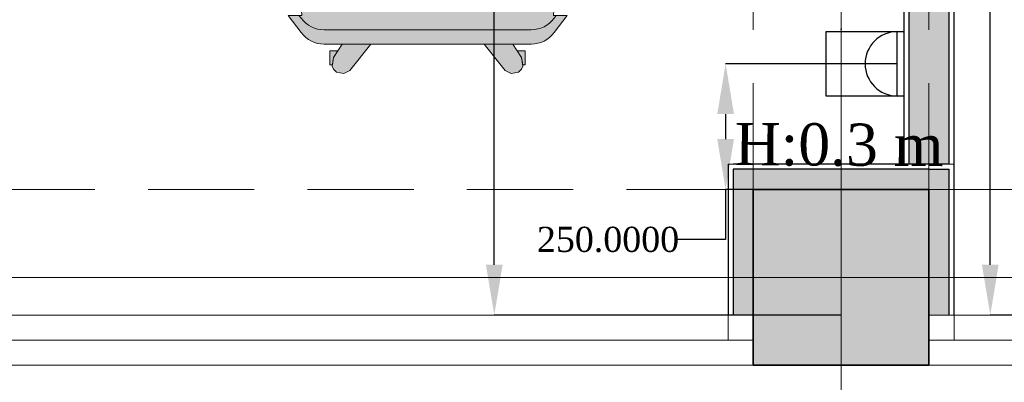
# Model space of a CAD drawing. Header units: inches. Extents: x -78787 to 29484, y -9517 to 23232.
# Tile 152 of 256: x 6695 to 8656, y -6565 to -5844. Entities that reach past the tile are written whole.
import ezdxf
from ezdxf.enums import TextEntityAlignment as Align

# ---------------------------------------------------------------- set-up
doc = ezdxf.new("R2010")
doc.units = ezdxf.units.IN
doc.header["$MEASUREMENT"] = 0
doc.linetypes.add('Dot & Dashed', pattern=[670.277762, 317.5, -176.388889, 0, -176.388874])
doc.linetypes.add('Hidden', pattern=[317.5, 211.666667, -105.833333])
for name, color, linetype in [('- განათება', 7, 'Continuous'), ('- საშტეფცელო როზეტები', 7, 'Continuous'), ('New_Structural - Bearing', 7, 'Continuous'), ('Structural - Bearing', 7, 'Continuous'), ('Structural - Grid', 7, 'Continuous')]:
    doc.layers.add(name, color=color, linetype=linetype)
for name, color, linetype, lineweight in [('Archicad Windows_Pen_No__1', 7, 'Continuous', 13), ('New_2D Drafting - General_Pen_No__2', 8, 'Continuous', 15), ('New_Structural - Bearing_Pen_No__1', 7, 'Continuous', 13), ('Structural - Bearing_Pen_No__1', 7, 'Continuous', 13), ('Structural - Bearing_Pen_No__20', 1, 'Continuous', 0), ('Structural - Bearing_Pen_No__27', 7, 'Continuous', 35)]:
    doc.layers.add(name, color=color, linetype=linetype, lineweight=lineweight)
for name, color, linetype, lineweight, true_color in [('New_2D Drafting - General_Pen_No__161', 7, 'Continuous', 13, 0x6a6a6a), ('New_2D Drafting - General_Pen_No__81', 7, 'Continuous', 20, 0x6a6a6a), ('New_Structural - Bearing_Pen_No__255', 7, 'Continuous', 13, 0xe8e8e8), ('New_Structural - Bearing_Pen_No__5', 7, 'Continuous', 25, 0x40a5ff), ('New_Structural - Bearing_Pen_No__57', 7, 'Continuous', 25, 0xdcd214), ('Structural - Bearing_Pen_No__102', 7, 'Continuous', 13, 0xcccccc), ('Structural - Bearing_Pen_No__161', 7, 'Continuous', 13, 0x6a6a6a), ('Structural - Bearing_Pen_No__28', 7, 'Continuous', 35, 0xa80f02), ('Structural - Grid_Pen_No__81', 7, 'Continuous', 20, 0x6a6a6a)]:
    doc.layers.add(name, color=color, linetype=linetype, lineweight=lineweight, true_color=true_color)
doc.styles.add('GENERATED_STYLE_2', font='txt')
doc.styles.get("Standard").update_dxf_attribs({"font": 'arial.ttf'})
doc.dimstyles.get("Standard").update_dxf_attribs({"dimtxt": 0.18, "dimasz": 0.18, "dimexe": 0.18, "dimexo": 0.0625, "dimgap": 0.09, "dimtad": 0, "dimtih": 1, "dimtoh": 1, "dimdec": 4, "dimzin": 0, "dimdsep": 46, "dimtxsty": 'Standard', "dimcen": 0.09, "dimadec": 0, "dimazin": 0, "dimtfac": 1, "dimtdec": 4, "dimtofl": 0, "dimtmove": 0, "dimatfit": 3, "dimfxl": 1, "dimtolj": 1, "dimtzin": 0, "dimarcsym": 0})

# ---------------------------------------------------------------- blocks, each defined once
blk = doc.blocks.new('Slab_1', base_point=(-47183.8, 14488))
at = {"layer": 'Structural - Bearing_Pen_No__1', "color": 7, "linetype": 'Continuous', "lineweight": 13, "flags": 128}
blk.add_lwpolyline([(-47183.8, 14488), (1166.2, 14488), (1166.2, 32488), (-317.2, 32488), (-317.2, 39238), (-26465.1, 39238), (-29183.8, 32838), (-47183.8, 32838)], close=True, dxfattribs=at)
blk = doc.blocks.new('Horizontal Multi-Sash Window')
at = {"layer": 'Archicad Windows_Pen_No__1', "color": 7, "linetype": 'Continuous', "lineweight": 13}
for p, q in [((-2825, 0), (2825, 0)), ((-2825, 0), (-2775, 0)), ((-2825, 0), (-2825, -50)), ((-2825, 0), (-2825, -50)), ((-2775, 0), (-2775, -50)), ((-2775, 0), (-991.7, 0)), ((991.7, 0), (2775, 0)), ((2775, -50), (2775, 0)), ((2775, 0), (2825, 0)), ((2825, 0), (2825, -50)), ((2825, 0), (2825, -50)), ((-2775, -50), (-2825, -50)), ((-2825, -50), (-2825, -100)), ((-991.7, -50), (-2775, -50)), ((2775, -50), (991.7, -50)), ((2825, -50), (2775, -50)), ((2825, -50), (2825, -100)), ((-2825, -100), (2825, -100))]:
    blk.add_line(p, q, dxfattribs=at)
blk = doc.blocks.new('Wall_5', base_point=(1166.2, 14488))
at = {"layer": 'Structural - Bearing_Pen_No__27', "color": 7, "linetype": 'Continuous', "lineweight": 35}
for p, q in [((-17183.8, 14588), (-17183.8, 14538)), ((-16833.8, 14588), (-16833.8, 14538)), ((-17183.8, 14538), (-17183.8, 14488)), ((-16833.8, 14538), (-16833.8, 14488))]:
    blk.add_line(p, q, dxfattribs=at)
at = {"layer": 'Archicad Windows_Pen_No__1', "color": 7, "linetype": 'Continuous', "lineweight": 13, "zscale": 1000}
for p in [(-20008.8, 14588), (-14008.8, 14588)]:
    blk.add_blockref('Horizontal Multi-Sash Window', p, dxfattribs=at)
blk = doc.blocks.new('Wall_68', base_point=(-16783.8, 14888))
at = {"layer": 'New_Structural - Bearing_Pen_No__57', "linetype": 'Continuous', "lineweight": 25, "true_color": 0xdcd214}
blk.add_hatch(color=52, dxfattribs=at).paths.add_polyline_path([(-16873.8, 18350.3), (-16873.8, 14888), (-16793.8, 14888), (-16793.8, 18350.3)])
at = {"layer": 'New_Structural - Bearing_Pen_No__1', "color": 7, "linetype": 'Continuous', "lineweight": 13, "flags": 128}
for points in [[(-16873.8, 14888), (-16883.8, 14888)], [(-16793.8, 14888), (-16873.8, 14888)], [(-16783.8, 14888), (-16793.8, 14888)]]:
    blk.add_lwpolyline(points, dxfattribs=at)
at = {"layer": 'New_Structural - Bearing_Pen_No__5', "color": 161, "linetype": 'Continuous', "lineweight": 25, "true_color": 0x40a5ff}
for p, q in [((-16873.8, 18350.3), (-16873.8, 14888)), ((-16793.8, 14888), (-16793.8, 18350.3))]:
    blk.add_line(p, q, dxfattribs=at)
at = {"layer": 'New_Structural - Bearing_Pen_No__5', "color": 161, "linetype": 'Continuous', "lineweight": 25, "true_color": 0x40a5ff, "flags": 128}
for points in [[(-16783.8, 14888), (-16783.8, 18440.3)], [(-16883.8, 18340.3), (-16883.8, 14888)]]:
    blk.add_lwpolyline(points, dxfattribs=at)
blk = doc.blocks.new('Wall_118', base_point=(-17183.8, 14488))
at = {"layer": 'New_Structural - Bearing_Pen_No__255', "linetype": 'Continuous', "lineweight": 13, "true_color": 0xe8e8e8}
for points in [[(-17223.8, 14878), (-17183.8, 14838), (-17183.8, 14878)], [(-17223.8, 14838), (-17183.8, 14838), (-17223.8, 14878)], [(-17223.8, 14838), (-17223.8, 14588), (-17183.8, 14588), (-17183.8, 14838)]]:
    blk.add_hatch(color=254, dxfattribs=at).paths.add_polyline_path(points)
at = {"layer": 'New_Structural - Bearing_Pen_No__1', "color": 7, "linetype": 'Continuous', "lineweight": 13, "flags": 128}
for points in [[(-17233.8, 14888), (-17223.8, 14888)], [(-17223.8, 14588), (-17233.8, 14588)], [(-17183.8, 14588), (-17223.8, 14588)]]:
    blk.add_lwpolyline(points, dxfattribs=at)
at = {"layer": 'New_Structural - Bearing_Pen_No__5', "color": 161, "linetype": 'Continuous', "lineweight": 25, "true_color": 0x40a5ff}
for p, q in [((-17183.8, 14878), (-17223.8, 14878)), ((-17223.8, 14878), (-17223.8, 14838)), ((-17223.8, 14838), (-17223.8, 14588))]:
    blk.add_line(p, q, dxfattribs=at)
at = {"layer": 'New_Structural - Bearing_Pen_No__5', "color": 161, "linetype": 'Continuous', "lineweight": 25, "true_color": 0x40a5ff, "flags": 128}
blk.add_lwpolyline([(-17233.8, 14888), (-17233.8, 14588)], dxfattribs=at)
blk = doc.blocks.new('Wall_119', base_point=(-17183.8, 14838))
at = {"layer": 'New_Structural - Bearing_Pen_No__255', "linetype": 'Continuous', "lineweight": 13, "true_color": 0xe8e8e8}
blk.add_hatch(color=254, dxfattribs=at).paths.add_polyline_path([(-17183.8, 14838), (-16833.8, 14838), (-16833.8, 14878), (-17183.8, 14878)])
at = {"layer": 'New_Structural - Bearing_Pen_No__5', "color": 161, "linetype": 'Continuous', "lineweight": 25, "true_color": 0x40a5ff}
for p, q in [((-16793.8, 14888), (-16833.8, 14888)), ((-17183.8, 14878), (-17223.8, 14878)), ((-16833.8, 14878), (-17183.8, 14878)), ((-16833.8, 14878), (-16793.8, 14878))]:
    blk.add_line(p, q, dxfattribs=at)
at = {"layer": 'New_Structural - Bearing_Pen_No__5', "color": 161, "linetype": 'Continuous', "lineweight": 25, "true_color": 0x40a5ff, "flags": 128}
blk.add_lwpolyline([(-16833.8, 14888), (-17223.8, 14888)], dxfattribs=at)
blk = doc.blocks.new('Wall_205', base_point=(-16833.8, 14888))
at = {"layer": 'New_Structural - Bearing_Pen_No__255', "linetype": 'Continuous', "lineweight": 13, "true_color": 0xe8e8e8}
for points in [[(-16793.8, 14838), (-16793.8, 14878), (-16833.8, 14878), (-16833.8, 14838)], [(-16833.8, 14838), (-16833.8, 14588), (-16793.8, 14588), (-16793.8, 14838)]]:
    blk.add_hatch(color=254, dxfattribs=at).paths.add_polyline_path(points)
at = {"layer": 'New_Structural - Bearing_Pen_No__1', "color": 7, "linetype": 'Continuous', "lineweight": 13, "flags": 128}
for points in [[(-16833.8, 14888), (-16793.8, 14888)], [(-16793.8, 14888), (-16783.8, 14888)], [(-16833.8, 14588), (-16793.8, 14588)], [(-16793.8, 14588), (-16783.8, 14588)]]:
    blk.add_lwpolyline(points, dxfattribs=at)
at = {"layer": 'New_Structural - Bearing_Pen_No__5', "color": 161, "linetype": 'Continuous', "lineweight": 25, "true_color": 0x40a5ff}
for p, q in [((-16793.8, 14888), (-16833.8, 14888)), ((-16833.8, 14878), (-16793.8, 14878)), ((-16793.8, 14838), (-16793.8, 14878)), ((-16793.8, 14588), (-16793.8, 14838))]:
    blk.add_line(p, q, dxfattribs=at)
at = {"layer": 'New_Structural - Bearing_Pen_No__5', "color": 161, "linetype": 'Continuous', "lineweight": 25, "true_color": 0x40a5ff, "flags": 128}
blk.add_lwpolyline([(-16783.8, 14588), (-16783.8, 14888)], dxfattribs=at)
blk = doc.blocks.new('Column_23', base_point=(-17008.8, 14663))
at = {"layer": 'Structural - Bearing_Pen_No__161', "linetype": 'Continuous', "lineweight": 0, "true_color": 0x6a6a6a}
blk.add_hatch(color=251, dxfattribs=at).paths.add_polyline_path([(-16833.8, 14488), (-16833.8, 14838), (-17183.8, 14838), (-17183.8, 14488)])
at = {"layer": 'Structural - Bearing_Pen_No__20', "color": 1, "linetype": 'Continuous', "lineweight": 0}
for p, q in [((-17008.8, 14743), (-17008.8, 14918)), ((-17088.8, 14663), (-17263.8, 14663)), ((-16928.8, 14663), (-16753.8, 14663)), ((-17008.8, 14583), (-17008.8, 14408))]:
    blk.add_line(p, q, dxfattribs=at)
blk.add_point((-17008.8, 14663), dxfattribs=at)
at = {"layer": 'Structural - Bearing_Pen_No__28', "color": 14, "linetype": 'Continuous', "lineweight": 35, "true_color": 0xa80f02, "flags": 128}
blk.add_lwpolyline([(-16833.8, 14488), (-16833.8, 14838), (-17183.8, 14838), (-17183.8, 14488)], close=True, dxfattribs=at)
blk = doc.blocks.new('Standard grid marker')
at = {"layer": 'Structural - Grid_Pen_No__81', "color": 251, "linetype": 'Continuous', "lineweight": 20, "true_color": 0x6a6a6a}
blk.add_line((1000, 0), (51328.1, 0), dxfattribs=at)
at = {"layer": 'Structural - Grid_Pen_No__81', "color": 251, "lineweight": 20, "true_color": 0x6a6a6a, "style": 'GENERATED_STYLE_2'}
for tag, p in [('AC_MarkerText_1_0', (-100, -144)), ('AC_MarkerText_1_1', (52428.1, -144))]:
    blk.add_attdef(tag, text='', height=100, rotation=180, dxfattribs=at).set_placement(p, align=Align.TOP_CENTER)
blk = doc.blocks.new('Standard grid marker_2')
at = {"layer": 'Structural - Grid_Pen_No__81', "color": 251, "linetype": 'Continuous', "lineweight": 20, "true_color": 0x6a6a6a}
blk.add_line((1000, 0), (27734.9, 0), dxfattribs=at)
at = {"layer": 'Structural - Grid_Pen_No__81', "color": 251, "lineweight": 20, "true_color": 0x6a6a6a, "style": 'GENERATED_STYLE_2'}
for tag, p in [('AC_MarkerText_1_0', (-1.5, -46.7)), ('AC_MarkerText_1_1', (28933.4, -46.7))]:
    blk.add_attdef(tag, text='', height=100, rotation=270, dxfattribs=at).set_placement(p, align=Align.TOP_CENTER)
blk = doc.blocks.new('Beam_4', base_point=(-17008.8, 14663))
at = {"layer": 'Structural - Bearing_Pen_No__102', "color": 254, "linetype": 'Dot & Dashed', "lineweight": 13, "true_color": 0xcccccc}
blk.add_line((-17008.8, 14663), (-17008.8, 39096.2), dxfattribs=at)
at = {"layer": 'Structural - Bearing_Pen_No__102', "color": 254, "linetype": 'Hidden', "lineweight": 13, "true_color": 0xcccccc}
for p, q in [((-17183.8, 14838), (-17183.8, 20488)), ((-16833.8, 14838), (-16833.8, 20488))]:
    blk.add_line(p, q, dxfattribs=at)
blk = doc.blocks.new('Beam_10', base_point=(-47008.8, 14663))
at = {"layer": 'Structural - Bearing_Pen_No__102', "color": 254, "linetype": 'Hidden', "lineweight": 13, "true_color": 0xcccccc}
for p, q in [((-22833.8, 14838), (-17183.8, 14838)), ((-16833.8, 14838), (-11183.8, 14838)), ((-47183.8, 14488), (1166.2, 14488))]:
    blk.add_line(p, q, dxfattribs=at)
at = {"layer": 'Structural - Bearing_Pen_No__102', "color": 254, "linetype": 'Dot & Dashed', "lineweight": 13, "true_color": 0xcccccc}
blk.add_line((-47008.8, 14663), (991.2, 14663), dxfattribs=at)
blk = doc.blocks.new('- საშტეფცელო როზეტი IP22')
at = {"layer": '- საშტეფცელო როზეტები', "color": 5}
for p, q in [((8536.7, 3822.7), (8536.7, 3888.1)), ((8472.6, 3758.6), (8600.9, 3758.6))]:
    blk.add_line(p, q, dxfattribs=at)
blk.add_arc((8536.7, 3758.6), 64.1, 0, 180, dxfattribs=at)
blk = doc.blocks.new('1 ჩარჩო')
at = {"layer": '- საშტეფცელო როზეტები', "color": 5}
blk.add_lwpolyline([(7775.1, 3905.1), (7903.3, 3905.1), (7903.3, 3750.1), (7775.1, 3750.1)], close=True, dxfattribs=at)
blk = doc.blocks.new('*D1156')
at = {"layer": '- განათება', "color": 0, "lineweight": -2, "transparency": 16777216}
for p, q in [((8755.9, -4881.6), (8627.8, -4881.6)), ((8628, -4981.6), (8628, -5422.4)), ((8628, -6331.6), (8628, -5473.7)), ((8755.9, -6431.6), (8627.8, -6431.6))]:
    blk.add_line(p, q, dxfattribs=at)
at = {"layer": '- განათება', "color": 0, "transparency": 16777216}
for points in [[(8611.3, -4981.6), (8644.7, -4981.6), (8628, -4881.6)], [(8611.3, -6331.6), (8644.7, -6331.6), (8628, -6431.6)]]:
    blk.add_solid(points, dxfattribs=at)
at = {"layer": 'Defpoints', "color": 0, "transparency": 16777216}
for p in [(8628, -4881.6), (8755.9, -4881.6), (8755.9, -6431.6)]:
    blk.add_point(p, dxfattribs=at)
at = {"layer": '- განათება', "color": 0, "transparency": 16777216, "insert": (8628, -5448.1), "char_height": 50, "attachment_point": 5}
blk.add_mtext('\\A1;{\\fSylfaen|b0|i0|c0|p18;1549.9999}', dxfattribs=at)
blk = doc.blocks.new('*D1217')
at = {"layer": '- საშტეფცელო როზეტები', "color": 0, "lineweight": -2, "transparency": 16777216}
for p, q in [((8442.9, -5931.6), (8100.8, -5931.6)), ((8101, -6031.6), (8101, -6081.6)), ((8155.9, -6181.6), (8100.8, -6181.6)), ((8101, -6181.6), (8101, -6281.6)), ((8101, -6281.6), (8001, -6281.6))]:
    blk.add_line(p, q, dxfattribs=at)
at = {"layer": '- საშტეფცელო როზეტები', "color": 0, "transparency": 16777216}
for points in [[(8084.4, -6031.6), (8117.7, -6031.6), (8101, -5931.6)], [(8084.4, -6081.6), (8117.7, -6081.6), (8101, -6181.6)]]:
    blk.add_solid(points, dxfattribs=at)
at = {"layer": 'Defpoints', "color": 0, "transparency": 16777216}
for p in [(8101, -5931.6), (8443, -5931.6), (8155.9, -6181.6)]:
    blk.add_point(p, dxfattribs=at)
at = {"layer": '- საშტეფცელო როზეტები', "color": 0, "transparency": 16777216, "insert": (7866.9, -6281.6), "char_height": 50, "attachment_point": 5}
blk.add_mtext('\\A1;{\\fSylfaen|b0|i0|c0|p18;250.0000}', dxfattribs=at)
blk = doc.blocks.new('*D1218')
at = {"layer": '- საშტეფცელო როზეტები', "color": 0, "lineweight": -2, "transparency": 16777216}
for p, q in [((8413.5, -5206.2), (7640.2, -5206.2)), ((7640.4, -5306.2), (7640.4, -5682.4)), ((7640.4, -6331.6), (7640.4, -5733.8)), ((8330.9, -6431.6), (7640.2, -6431.6))]:
    blk.add_line(p, q, dxfattribs=at)
at = {"layer": '- საშტეფცელო როზეტები', "color": 0, "transparency": 16777216}
for points in [[(7623.7, -5306.2), (7657.1, -5306.2), (7640.4, -5206.2)], [(7623.7, -6331.6), (7657.1, -6331.6), (7640.4, -6431.6)]]:
    blk.add_solid(points, dxfattribs=at)
at = {"layer": 'Defpoints', "color": 0, "transparency": 16777216}
for p in [(7640.4, -5206.2), (8413.6, -5206.2), (8330.9, -6431.6)]:
    blk.add_point(p, dxfattribs=at)
at = {"layer": '- საშტეფცელო როზეტები', "color": 0, "transparency": 16777216, "insert": (7640.4, -5708.1), "char_height": 50, "attachment_point": 5}
blk.add_mtext('\\A1;{\\fSylfaen|b0|i0|c0|p18;1225.4904}', dxfattribs=at)

msp = doc.modelspace()

# ---------------------------------------------------------------- hatches: boundary and pattern name
at = {"layer": 'New_2D Drafting - General_Pen_No__81', "linetype": 'Continuous', "lineweight": 0, "true_color": 0x353535}
for points in [[(7257.08215, -5835.31474), (7251.52708, -5835.31474), (7255.81236, -5841.02902, 0.2381607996), (7301.97955, -5863.88435), (7713.87844, -5863.88435, 0.2360732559), (7759.59341, -5841.02629), (7763.87844, -5835.31292), (7758.32273, -5835.31292), (7760.69147, -5792.67549), (7254.69987, -5792.43394)], [(7255.81207, -5869.60006, 0.2381395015), (7301.97446, -5892.45582), (7713.93559, -5892.45575, 0.235805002), (7759.59285, -5869.59846), (7785.307, -5835.31291), (7763.87844, -5835.31292), (7759.59341, -5841.02629, -0.2360732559), (7713.87844, -5863.88435), (7301.97955, -5863.88435, -0.2381607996), (7255.81236, -5841.02902), (7251.52708, -5835.31474), (7230.09806, -5835.31474)], [(7394.76635, -5892.4558), (7337.53526, -5892.45581), (7320.43756, -5918.87952), (7317.51505, -5936.41462), (7320.43756, -5942.25966), (7326.2826, -5948.10469), (7340.89518, -5951.02721), (7352.58525, -5945.18217)], [(7662.37202, -5945.18217), (7674.06209, -5951.02721), (7688.67467, -5948.10469), (7694.5197, -5942.25966), (7697.44222, -5936.41462), (7694.5197, -5918.87952), (7677.42197, -5892.45575), (7620.19089, -5892.45576)], [(7312.8734, -5933.49211), (7318.00213, -5933.49211), (7320.43756, -5918.87952), (7328.94725, -5905.7282), (7312.8734, -5905.7282)], [(7694.5197, -5918.87952), (7696.95513, -5933.49211), (7702.08386, -5933.49211), (7702.08386, -5905.7282), (7686.01002, -5905.7282)]]:
    msp.add_hatch(color=250, dxfattribs=at).paths.add_polyline_path(points)

# ---------------------------------------------------------------- linework, layer by layer
at = {"layer": 'New_2D Drafting - General_Pen_No__161', "color": 251, "linetype": 'Continuous', "lineweight": 13, "true_color": 0x6a6a6a, "flags": 128}
for points in [[(7257.08215, -5835.31474), (7251.52708, -5835.31474), (7255.81236, -5841.02902, 0.2381607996), (7301.97955, -5863.88435), (7713.87844, -5863.88435, 0.2360732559), (7759.59341, -5841.02629), (7763.87844, -5835.31292), (7758.32273, -5835.31292), (7760.69147, -5792.67549), (7254.69987, -5792.43394)], [(7255.81207, -5869.60006, 0.2381395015), (7301.97446, -5892.45582), (7713.93559, -5892.45575, 0.235805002), (7759.59285, -5869.59846), (7785.307, -5835.31291), (7763.87844, -5835.31292), (7759.59341, -5841.02629, -0.2360732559), (7713.87844, -5863.88435), (7301.97955, -5863.88435, -0.2381607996), (7255.81236, -5841.02902), (7251.52708, -5835.31474), (7230.09806, -5835.31474)]]:
    msp.add_lwpolyline(points, format="xyb", close=True, dxfattribs=at)
for points in [[(7394.76635, -5892.4558), (7337.53526, -5892.45581), (7320.43756, -5918.87952), (7317.51505, -5936.41462), (7320.43756, -5942.25966), (7326.2826, -5948.10469), (7340.89518, -5951.02721), (7352.58525, -5945.18217)], [(7662.37202, -5945.18217), (7674.06209, -5951.02721), (7688.67467, -5948.10469), (7694.5197, -5942.25966), (7697.44222, -5936.41462), (7694.5197, -5918.87952), (7677.42197, -5892.45575), (7620.19089, -5892.45576)], [(7312.8734, -5933.49211), (7318.00213, -5933.49211), (7320.43756, -5918.87952), (7328.94725, -5905.7282), (7312.8734, -5905.7282)], [(7694.5197, -5918.87952), (7696.95513, -5933.49211), (7702.08386, -5933.49211), (7702.08386, -5905.7282), (7686.01002, -5905.7282)]]:
    msp.add_lwpolyline(points, close=True, dxfattribs=at)
at = {"layer": 'New_2D Drafting - General_Pen_No__2', "color": 8, "linetype": 'Continuous', "lineweight": 15, "flags": 128}
msp.add_lwpolyline([(27781.76404, -7816.57065), (27781.76404, 17918.35514), (26505.93152, 17918.35514), (26505.93152, -6531.64486), (-21544.06848, -6531.64486), (-21544.06848, -7816.57065)], close=True, dxfattribs=at)

# ---------------------------------------------------------------- block references
at = {"layer": '- საშტეფცელო როზეტები', "rotation": 90}
for name, p in [('1 ჩარჩო', (12205.994, -13770.85253)), ('- საშტეფცელო როზეტი IP22', (12201.51735, -14468.38646))]:
    msp.add_blockref(name, p, dxfattribs=at)
at = {"layer": 'New_Structural - Bearing', "color": 7, "lineweight": 35}
for name, p in [('Wall_68', (8555.93152, -6131.64486)), ('Wall_118', (8155.93152, -6531.64486)), ('Wall_119', (8155.93152, -6181.64486)), ('Wall_205', (8505.93152, -6131.64486))]:
    msp.add_blockref(name, p, dxfattribs=at)
at = {"layer": 'Structural - Bearing', "color": 7, "linetype": 'Continuous', "lineweight": 13}
msp.add_blockref('Slab_1', (-21844.06848, -6531.64486), dxfattribs=at)
at = {"layer": 'Structural - Bearing', "color": 254, "lineweight": 13, "true_color": 0xcccccc}
for name, p in [('Beam_4', (8330.93152, -6356.64486)), ('Beam_10', (-21669.06848, -6356.64486))]:
    msp.add_blockref(name, p, dxfattribs=at)
at = {"layer": 'Structural - Bearing', "color": 14, "lineweight": 35, "true_color": 0xa80f02}
msp.add_blockref('Column_23', (8330.93152, -6356.64486), dxfattribs=at)
at = {"layer": 'Structural - Bearing', "color": 7, "lineweight": 35}
msp.add_blockref('Wall_5', (26505.93152, -6531.64486), dxfattribs=at)
at = {"layer": 'Structural - Grid', "color": 8, "linetype": 'Continuous', "lineweight": 15, "zscale": 1000}
for name, p, rotation in [('Standard grid marker_2', (8330.93152, -9316.57065), 90), ('Standard grid marker', (29284.00379, -6356.64486), 180)]:
    msp.add_blockref(name, p, dxfattribs=dict(at, rotation=rotation))

# ---------------------------------------------------------------- texts
at = {"layer": '- საშტეფცელო როზეტები', "color": 5, "insert": (8534.88403, -6051.43253), "char_height": 83.9644685, "attachment_point": 3, "rotation": 359.68932566}
msp.add_mtext_dynamic_manual_height_columns('{\\fSylfaen|b0|i0|c0|p18;H:0.3 m}', width=710.9466492, gutter_width=1.70068, heights=[0], dxfattribs=at)

# ---------------------------------------------------------------- dimensions: what is measured, and where the dimension line sits
at = {"layer": '- განათება', "color": 1}
dim = msp.add_linear_dim(base=(8628, -4881.64497), p1=(8755.93152, -6431.64486), p2=(8755.93152, -4881.64497), angle=90, text='{\\fSylfaen|b0|i0|c0|p18;<>}', dimstyle='Standard', override={"dimtxt": 50, "dimasz": 100}, dxfattribs=at)
dim.commit()
dim.dimension.update_dxf_attribs({"geometry": '*D1156', "text_midpoint": (8628, -5448.05916), "dimtype": 160})
at = {"layer": '- საშტეფცელო როზეტები', "color": 1}
for base, p1, p2, picture, middle in [((7640.39101, -5206.15446), (8330.93152, -6431.64486), (8413.59667, -5206.15446), '*D1218', (7640.39101, -5708.08385)), ((8101.01939, -5931.64486), (8155.93152, -6181.64486), (8442.96037, -5931.64486), '*D1217', (7866.85296, -6281.64486))]:
    dim = msp.add_linear_dim(base=base, p1=p1, p2=p2, angle=90, text='{\\fSylfaen|b0|i0|c0|p18;<>}', dimstyle='Standard', override={"dimtxt": 50, "dimasz": 100}, dxfattribs=at)
    dim.commit()
    dim.dimension.update_dxf_attribs({"geometry": picture, "text_midpoint": middle, "dimtype": 160})

doc.saveas('drawing.dxf')
